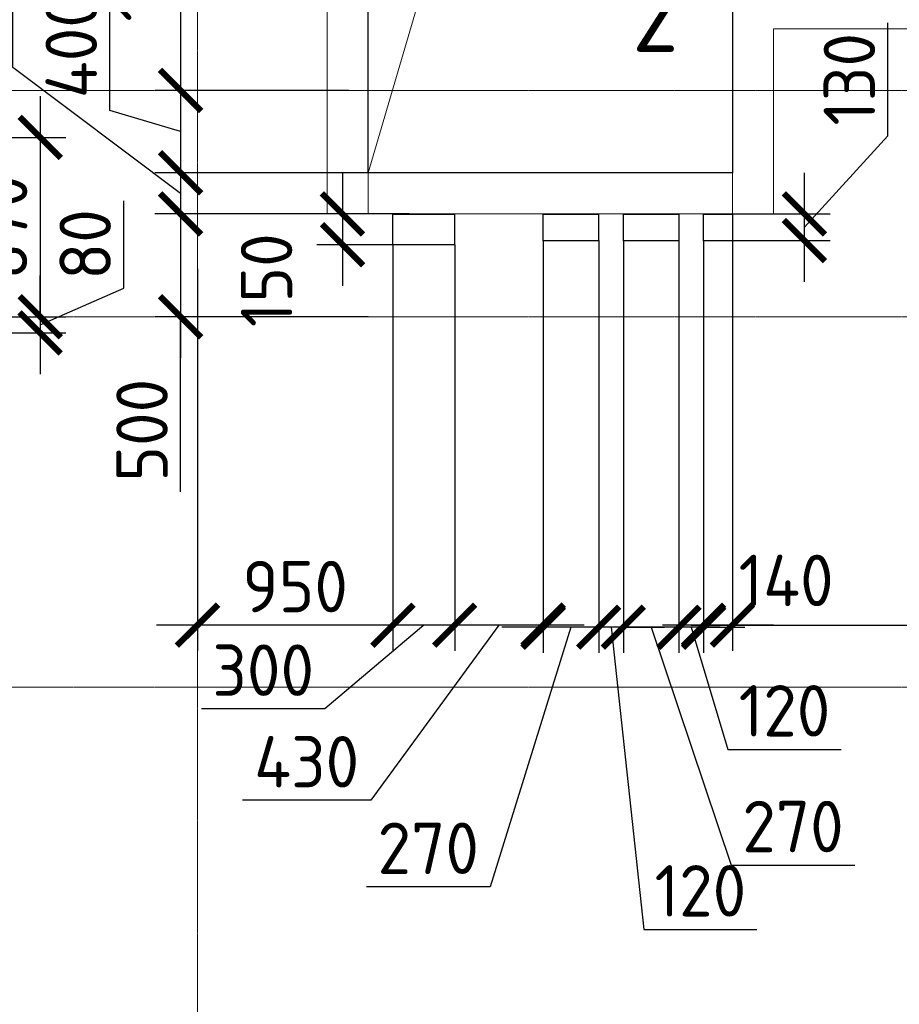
# Model space of a CAD drawing. Header units: millimetres. Extents: x -42044588 to 856694, y -806701 to 941911.
# Tile 28 of 256: x -175382 to -171107, y -425413 to -420627. Entities that reach past the tile are written whole.
import ezdxf
from ezdxf.enums import TextEntityAlignment as Align

# ---------------------------------------------------------------- set-up
doc = ezdxf.new("R2010")
doc.units = ezdxf.units.MM
for name, pattern in [('______5', [1100, 800, -100, 100, -100]), ('DASHED', [7, 5, -2, 0]), ('осевая', [50.8, 31.75, -6.35, 6.35, -6.35])]:
    doc.linetypes.add(name, pattern=pattern)
for name, color, linetype, lineweight in [('907Сл Осевые', 1, 'Continuous', 0), ('Оси', 40, '______5', 18), ('Перекрытие ж_бетон', 1, 'Continuous', 30), ('РАЗМЕРЫ', 1, 'Continuous', 9), ('Символы 0.20', 1, 'Continuous', 20), ('Символы 0.20 @ 100', 1, 'Continuous', 20), ('СТЕНЫ', 3, 'Continuous', 30)]:
    doc.layers.add(name, color=color, linetype=linetype, lineweight=lineweight)
doc.styles.add('GOST-2.304_Type-B', font='GOST_Common.ttf')
doc.styles.add('ГОСТ', font='GOST_Common.ttf')
doc.dimstyles.new('СПДС', dxfattribs={"dimscale": 100, "dimtxt": 2.5, "dimasz": 2, "dimexe": 1.25, "dimexo": 0, "dimtad": 1, "dimdec": 0, "dimrnd": 5, "dimtxsty": 'GOST-2.304_Type-B', "dimblk": 'ARCHTICK', "dimcen": 2.5, "dimdle": 2, "dimclrd": 1, "dimclre": 1, "dimclrt": 1, "dimadec": 0, "dimazin": 2, "dimtfac": 0.75, "dimtdec": 0, "dimtmove": 1, "dimatfit": 3, "dimfxl": 0, "dimtolj": 1, "dimarcsym": 0})

# ---------------------------------------------------------------- blocks, each defined once
blk = doc.blocks.new('подложка стн 1-го этажа')
at = {"layer": 'СТЕНЫ', "color": 252, "linetype": 'DASHED', "lineweight": 0, "ltscale": 0.5, "true_color": 0x939598, "transparency": 33554687}
for p, q in [((30273.8, 26361.8, -200), (30273.8, 19411.8, -200)), ((32043.8, 26361.8, -200), (32043.8, 19411.8, -200)), ((30073.8, 19411.8, -200), (30073.8, 26161.8, -200)), ((32243.8, 20311.8, -200), (32243.8, 20311.8, -200)), ((34843.8, 20311.8, -200), (32243.8, 20311.8, -200)), ((32243.8, 20311.8, -200), (32243.8, 19411.8, -200)), ((30273.8, 19611.8, -200), (30273.8, 19611.8, -200)), ((32043.8, 19611.8, -200), (30273.8, 19611.8, -200)), ((32043.8, 19611.8, -200), (32043.8, 19611.8, -200)), ((30073.8, 19411.8, -200), (30073.8, 19411.8, -200)), ((30073.8, 19411.8, -200), (32243.8, 19411.8, -200)), ((30273.8, 19411.8, -200), (30273.8, 19411.8, -200)), ((32043.8, 19411.8, -200), (32043.8, 19411.8, -200)), ((32243.8, 19411.8, -200), (32243.8, 19411.8, -200))]:
    blk.add_line(p, q, dxfattribs=at)
blk = doc.blocks.new('_ArchTick')
at = {"color": 0, "linetype": 'ByBlock', "const_width": 0.15}
blk.add_lwpolyline([(-0.5, -0.5), (0.5, 0.5)], dxfattribs=at)
blk = doc.blocks.new('*D1140')
at = {"layer": 'DEFPOINTS', "color": 0, "transparency": 16777216}
for p in [(-173688, -419680.7, 0), (-174600.1, -420970.7), (-173783.1, -420970.7)]:
    blk.add_point(p, dxfattribs=at)
at = {"layer": 'РАЗМЕРЫ', "color": 1, "lineweight": -2, "transparency": 16777216}
for p, q in [((-174600.1, -419480.7), (-174600.1, -421170.7)), ((-173688, -419680.7), (-174725.1, -419680.7)), ((-173783.1, -420970.7), (-174725.1, -420970.7))]:
    blk.add_line(p, q, dxfattribs=at)
at = {"layer": 'РАЗМЕРЫ', "color": 1, "lineweight": -2, "transparency": 16777216, "xscale": 200, "yscale": 200, "zscale": 200}
for p, rotation in [((-174600.1, -419680.7), 90), ((-174600.1, -420970.7), 270)]:
    blk.add_blockref('_ArchTick', p, dxfattribs=dict(at, rotation=rotation))
at = {"layer": 'РАЗМЕРЫ', "color": 1, "lineweight": 0, "transparency": 16777216, "insert": (-174787.6, -420325.7), "char_height": 250, "attachment_point": 5, "rotation": 90, "style": 'GOST-2.304_Type-B'}
blk.add_mtext('\\A1;1290', dxfattribs=at)
blk = doc.blocks.new('*D1141')
at = {"layer": 'DEFPOINTS', "color": 0, "transparency": 16777216}
for p in [(-173783.1, -420970.7), (-174600.1, -421370.7), (-173688, -421370.7, 0)]:
    blk.add_point(p, dxfattribs=at)
at = {"layer": 'РАЗМЕРЫ', "color": 1, "lineweight": -2, "transparency": 16777216}
for p, q in [((-174943.8, -421067.6), (-174943.8, -420442.6)), ((-174600.1, -420770.7), (-174600.1, -421570.7)), ((-173783.1, -420970.7), (-174725.1, -420970.7)), ((-174600.1, -421170.7), (-174943.8, -421067.6)), ((-173688, -421370.7), (-174725.1, -421370.7))]:
    blk.add_line(p, q, dxfattribs=at)
at = {"layer": 'РАЗМЕРЫ', "color": 1, "lineweight": -2, "transparency": 16777216, "xscale": 200, "yscale": 200, "zscale": 200}
for p, rotation in [((-174600.1, -420970.7), 90), ((-174600.1, -421370.7), 270)]:
    blk.add_blockref('_ArchTick', p, dxfattribs=dict(at, rotation=rotation))
at = {"layer": 'РАЗМЕРЫ', "color": 1, "lineweight": 0, "transparency": 16777216, "insert": (-175131.3, -420755.1), "char_height": 250, "attachment_point": 5, "rotation": 90, "style": 'GOST-2.304_Type-B'}
blk.add_mtext('\\A1;400', dxfattribs=at)
blk = doc.blocks.new('*U366')
at = {"layer": 'Символы 0.20', "linetype": 'Continuous', "lineweight": 25}
for p, q in [((-5, 0.35), (-5, 10.05)), ((20.43, 0.35), (20.43, 10.05))]:
    blk.add_line(p, q, dxfattribs=at)
at = {"layer": 'Символы 0.20', "linetype": 'Continuous', "lineweight": 80}
for p, q in [((-7, 0), (0, 0)), ((22.43, 0), (15.43, 0))]:
    blk.add_line(p, q, dxfattribs=at)
at = {"layer": 'Символы 0.20', "linetype": 'Continuous', "lineweight": 25}
for points in [[(-5, 0.455), (-4.346, 4.361), (-5.654, 4.361)], [(20.43, 0.459), (19.772, 4.394), (21.089, 4.394)]]:
    blk.add_solid(points, dxfattribs=at)
at = {"layer": 'Символы 0.20', "style": 'ГОСТ'}
blk.add_attdef('1', text='', height=3.5, dxfattribs=at).set_placement((-9.5, 7.7), align=Align.MIDDLE_CENTER)
blk.add_attdef('2', text='', height=3.5, dxfattribs=at).set_placement((25.101, 7.752), align=Align.MIDDLE_RIGHT)
blk = doc.blocks.new('*D4140')
at = {"layer": 'DEFPOINTS', "color": 0, "transparency": 16777216}
for p in [(-173688, -419680.7, 0), (-174600.1, -420970.7), (-173783.1, -420970.7)]:
    blk.add_point(p, dxfattribs=at)
at = {"layer": 'РАЗМЕРЫ', "color": 1, "lineweight": -2, "transparency": 16777216}
for p, q in [((-174600.1, -419480.7), (-174600.1, -421170.7)), ((-173688, -419680.7), (-174725.1, -419680.7)), ((-173783.1, -420970.7), (-174725.1, -420970.7))]:
    blk.add_line(p, q, dxfattribs=at)
at = {"layer": 'РАЗМЕРЫ', "color": 1, "lineweight": -2, "transparency": 16777216, "xscale": 200, "yscale": 200, "zscale": 200}
for p, rotation in [((-174600.1, -419680.7), 90), ((-174600.1, -420970.7), 270)]:
    blk.add_blockref('_ArchTick', p, dxfattribs=dict(at, rotation=rotation))
at = {"layer": 'РАЗМЕРЫ', "color": 1, "lineweight": 0, "transparency": 16777216, "insert": (-174787.6, -420325.7), "char_height": 250, "attachment_point": 5, "rotation": 90, "style": 'GOST-2.304_Type-B'}
blk.add_mtext('\\A1;1290', dxfattribs=at)
blk = doc.blocks.new('*D4141')
at = {"layer": 'DEFPOINTS', "color": 0, "transparency": 16777216}
for p in [(-173783.1, -420970.7), (-174600.1, -421370.7), (-173688, -421370.7, 0)]:
    blk.add_point(p, dxfattribs=at)
at = {"layer": 'РАЗМЕРЫ', "color": 1, "lineweight": -2, "transparency": 16777216}
for p, q in [((-174943.8, -421067.6), (-174943.8, -420442.6)), ((-174600.1, -420770.7), (-174600.1, -421570.7)), ((-173783.1, -420970.7), (-174725.1, -420970.7)), ((-174600.1, -421170.7), (-174943.8, -421067.6)), ((-173688, -421370.7), (-174725.1, -421370.7))]:
    blk.add_line(p, q, dxfattribs=at)
at = {"layer": 'РАЗМЕРЫ', "color": 1, "lineweight": -2, "transparency": 16777216, "xscale": 200, "yscale": 200, "zscale": 200}
for p, rotation in [((-174600.1, -420970.7), 90), ((-174600.1, -421370.7), 270)]:
    blk.add_blockref('_ArchTick', p, dxfattribs=dict(at, rotation=rotation))
at = {"layer": 'РАЗМЕРЫ', "color": 1, "lineweight": 0, "transparency": 16777216, "insert": (-175131.3, -420755.1), "char_height": 250, "attachment_point": 5, "rotation": 90, "style": 'GOST-2.304_Type-B'}
blk.add_mtext('\\A1;400', dxfattribs=at)
blk = doc.blocks.new('*D4142')
at = {"layer": 'DEFPOINTS', "color": 0, "transparency": 16777216}
for p in [(-173688, -421370.7, 0), (-174600.1, -421570.7), (-173688, -421570.7, 0)]:
    blk.add_point(p, dxfattribs=at)
at = {"layer": 'РАЗМЕРЫ', "color": 1, "lineweight": -2, "transparency": 16777216}
for p, q in [((-175415.8, -420859.3), (-175415.8, -420259.3)), ((-174600.1, -421470.7), (-175415.8, -420859.3)), ((-174600.1, -421170.7), (-174600.1, -421770.7)), ((-173688, -421370.7), (-174725.1, -421370.7)), ((-173688, -421570.7), (-174725.1, -421570.7))]:
    blk.add_line(p, q, dxfattribs=at)
at = {"layer": 'РАЗМЕРЫ', "color": 1, "lineweight": -2, "transparency": 16777216, "xscale": 200, "yscale": 200, "zscale": 200}
for p, rotation in [((-174600.1, -421370.7), 90), ((-174600.1, -421570.7), 270)]:
    blk.add_blockref('_ArchTick', p, dxfattribs=dict(at, rotation=rotation))
at = {"layer": 'РАЗМЕРЫ', "color": 1, "lineweight": 0, "transparency": 16777216, "insert": (-175603.3, -420559.3), "char_height": 250, "attachment_point": 5, "rotation": 90, "style": 'GOST-2.304_Type-B'}
blk.add_mtext('\\A1;200', dxfattribs=at)
blk = doc.blocks.new('*D4143')
at = {"layer": 'DEFPOINTS', "color": 0, "transparency": 16777216}
for p in [(-173688, -421570.7, 0), (-174600.1, -422070.7), (-173688, -422070.7, 0)]:
    blk.add_point(p, dxfattribs=at)
at = {"layer": 'РАЗМЕРЫ', "color": 1, "lineweight": -2, "transparency": 16777216}
for p, q in [((-174600.1, -421370.7), (-174600.1, -422270.7)), ((-173688, -421570.7), (-174725.1, -421570.7)), ((-173688, -422070.7), (-174725.1, -422070.7)), ((-174600.1, -422922.4), (-174600.1, -422070.7))]:
    blk.add_line(p, q, dxfattribs=at)
at = {"layer": 'РАЗМЕРЫ', "color": 1, "lineweight": -2, "transparency": 16777216, "xscale": 200, "yscale": 200, "zscale": 200}
for p, rotation in [((-174600.1, -421570.7), 90), ((-174600.1, -422070.7), 270)]:
    blk.add_blockref('_ArchTick', p, dxfattribs=dict(at, rotation=rotation))
at = {"layer": 'РАЗМЕРЫ', "color": 1, "lineweight": 0, "transparency": 16777216, "insert": (-174787.6, -422622.4), "char_height": 250, "attachment_point": 5, "rotation": 90, "style": 'GOST-2.304_Type-B'}
blk.add_mtext('\\A1;500', dxfattribs=at)
blk = doc.blocks.new('*D4144')
at = {"layer": 'DEFPOINTS', "color": 0, "transparency": 16777216}
for p in [(-168818.2, -422645.9), (-171918, -422760.2, -360), (-168818.2, -423569.9)]:
    blk.add_point(p, dxfattribs=at)
at = {"layer": 'РАЗМЕРЫ', "color": 1, "lineweight": -2, "transparency": 16777216}
for p, q in [((-168818.2, -422645.9), (-168818.2, -423694.9)), ((-171918, -422760.2), (-171918, -423694.9)), ((-172118, -423569.9), (-168618.2, -423569.9))]:
    blk.add_line(p, q, dxfattribs=at)
at = {"layer": 'РАЗМЕРЫ', "color": 1, "lineweight": -2, "transparency": 16777216, "xscale": 200, "yscale": 200, "zscale": 200, "rotation": 180}
blk.add_blockref('_ArchTick', (-171918, -423569.9), dxfattribs=at)
at = {"layer": 'РАЗМЕРЫ', "color": 1, "lineweight": -2, "transparency": 16777216, "xscale": 200, "yscale": 200, "zscale": 200}
blk.add_blockref('_ArchTick', (-168818.2, -423569.9), dxfattribs=at)
at = {"layer": 'РАЗМЕРЫ', "color": 1, "lineweight": 0, "transparency": 16777216, "insert": (-170368.1, -423382.4), "char_height": 250, "attachment_point": 5, "style": 'GOST-2.304_Type-B'}
blk.add_mtext('\\A1;3100', dxfattribs=at)
blk = doc.blocks.new('*D4149')
at = {"layer": 'DEFPOINTS', "color": 0, "transparency": 16777216}
for p in [(-171918, -421690.7), (-172058, -421700.7, 360), (-172058, -423569.9)]:
    blk.add_point(p, dxfattribs=at)
at = {"layer": 'РАЗМЕРЫ', "color": 1, "lineweight": -2, "transparency": 16777216}
for p, q in [((-171918, -421690.7), (-171918, -423694.9)), ((-172058, -421700.7), (-172058, -423694.9)), ((-171718, -423569.9), (-172258, -423569.9))]:
    blk.add_line(p, q, dxfattribs=at)
at = {"layer": 'РАЗМЕРЫ', "color": 1, "lineweight": -2, "transparency": 16777216, "xscale": 200, "yscale": 200, "zscale": 200, "rotation": 180}
blk.add_blockref('_ArchTick', (-172058, -423569.9), dxfattribs=at)
at = {"layer": 'РАЗМЕРЫ', "color": 1, "lineweight": -2, "transparency": 16777216, "xscale": 200, "yscale": 200, "zscale": 200}
blk.add_blockref('_ArchTick', (-171918, -423569.9), dxfattribs=at)
at = {"layer": 'РАЗМЕРЫ', "color": 1, "lineweight": 0, "transparency": 16777216, "insert": (-171657, -423352.4), "char_height": 250, "attachment_point": 5, "style": 'GOST-2.304_Type-B'}
blk.add_mtext('\\A1;140', dxfattribs=at)
blk = doc.blocks.new('*D4150')
at = {"layer": 'DEFPOINTS', "color": 0, "transparency": 16777216}
for p in [(-172178, -421700.7, 360), (-172058, -421700.7, 360), (-172178, -423579.9)]:
    blk.add_point(p, dxfattribs=at)
at = {"layer": 'РАЗМЕРЫ', "color": 1, "lineweight": -2, "transparency": 16777216}
for p, q in [((-172178, -421700.7), (-172178, -423704.9)), ((-172058, -421700.7), (-172058, -423704.9)), ((-172178, -423579.9), (-172378, -423579.9)), ((-172058, -423579.9), (-172178, -423579.9)), ((-172058, -423579.9), (-172178, -423579.9)), ((-172118, -423579.9), (-171939.9, -424173.7)), ((-172058, -423579.9), (-171858, -423579.9)), ((-171939.9, -424173.7), (-171389.9, -424173.7))]:
    blk.add_line(p, q, dxfattribs=at)
at = {"layer": 'РАЗМЕРЫ', "color": 1, "lineweight": -2, "transparency": 16777216, "xscale": 200, "yscale": 200, "zscale": 200}
blk.add_blockref('_ArchTick', (-172178, -423579.9), dxfattribs=at)
at = {"layer": 'РАЗМЕРЫ', "color": 1, "lineweight": -2, "transparency": 16777216, "xscale": 200, "yscale": 200, "zscale": 200, "rotation": 180}
blk.add_blockref('_ArchTick', (-172058, -423579.9), dxfattribs=at)
at = {"layer": 'РАЗМЕРЫ', "color": 1, "lineweight": 0, "transparency": 16777216, "insert": (-171664.9, -423986.2), "char_height": 250, "attachment_point": 5, "style": 'GOST-2.304_Type-B'}
blk.add_mtext('\\A1;120', dxfattribs=at)
blk = doc.blocks.new('*D4151')
at = {"layer": 'DEFPOINTS', "color": 0, "transparency": 16777216}
for p in [(-172448, -421700.7, 360), (-172178, -421700.7, 360), (-172448, -423579.9)]:
    blk.add_point(p, dxfattribs=at)
at = {"layer": 'РАЗМЕРЫ', "color": 1, "lineweight": -2, "transparency": 16777216}
for p, q in [((-172448, -421700.7), (-172448, -423704.9)), ((-172178, -421700.7), (-172178, -423704.9)), ((-171978, -423579.9), (-172648, -423579.9)), ((-172313, -423579.9), (-171923.7, -424736.4)), ((-171923.7, -424736.4), (-171323.7, -424736.4))]:
    blk.add_line(p, q, dxfattribs=at)
at = {"layer": 'РАЗМЕРЫ', "color": 1, "lineweight": -2, "transparency": 16777216, "xscale": 200, "yscale": 200, "zscale": 200, "rotation": 180}
blk.add_blockref('_ArchTick', (-172448, -423579.9), dxfattribs=at)
at = {"layer": 'РАЗМЕРЫ', "color": 1, "lineweight": -2, "transparency": 16777216, "xscale": 200, "yscale": 200, "zscale": 200}
blk.add_blockref('_ArchTick', (-172178, -423579.9), dxfattribs=at)
at = {"layer": 'РАЗМЕРЫ', "color": 1, "lineweight": 0, "transparency": 16777216, "insert": (-171623.7, -424548.9), "char_height": 250, "attachment_point": 5, "style": 'GOST-2.304_Type-B'}
blk.add_mtext('\\A1;270', dxfattribs=at)
blk = doc.blocks.new('*D4152')
at = {"layer": 'DEFPOINTS', "color": 0, "transparency": 16777216}
for p in [(-172568, -421700.7, 360), (-172448, -421700.7, 360), (-172568, -423579.9)]:
    blk.add_point(p, dxfattribs=at)
at = {"layer": 'РАЗМЕРЫ', "color": 1, "lineweight": -2, "transparency": 16777216}
for p, q in [((-172568, -421700.7), (-172568, -423704.9)), ((-172448, -421700.7), (-172448, -423704.9)), ((-172568, -423579.9), (-172768, -423579.9)), ((-172448, -423579.9), (-172568, -423579.9)), ((-172448, -423579.9), (-172568, -423579.9)), ((-172508, -423579.9), (-172348.7, -425048.9)), ((-172448, -423579.9), (-172248, -423579.9)), ((-172348.7, -425048.9), (-171798.7, -425048.9))]:
    blk.add_line(p, q, dxfattribs=at)
at = {"layer": 'РАЗМЕРЫ', "color": 1, "lineweight": -2, "transparency": 16777216, "xscale": 200, "yscale": 200, "zscale": 200}
blk.add_blockref('_ArchTick', (-172568, -423579.9), dxfattribs=at)
at = {"layer": 'РАЗМЕРЫ', "color": 1, "lineweight": -2, "transparency": 16777216, "xscale": 200, "yscale": 200, "zscale": 200, "rotation": 180}
blk.add_blockref('_ArchTick', (-172448, -423579.9), dxfattribs=at)
at = {"layer": 'РАЗМЕРЫ', "color": 1, "lineweight": 0, "transparency": 16777216, "insert": (-172073.7, -424861.4), "char_height": 250, "attachment_point": 5, "style": 'GOST-2.304_Type-B'}
blk.add_mtext('\\A1;120', dxfattribs=at)
blk = doc.blocks.new('*D4153')
at = {"layer": 'DEFPOINTS', "color": 0, "transparency": 16777216}
for p in [(-172838, -421700.7, 360), (-172568, -421700.7, 360), (-172838, -423579.9)]:
    blk.add_point(p, dxfattribs=at)
at = {"layer": 'РАЗМЕРЫ', "color": 1, "lineweight": -2, "transparency": 16777216}
for p, q in [((-172838, -421700.7), (-172838, -423704.9)), ((-172568, -421700.7), (-172568, -423704.9)), ((-172703, -423579.9), (-173096.3, -424842)), ((-172368, -423579.9), (-173038, -423579.9)), ((-173096.3, -424842), (-173696.3, -424842))]:
    blk.add_line(p, q, dxfattribs=at)
at = {"layer": 'РАЗМЕРЫ', "color": 1, "lineweight": -2, "transparency": 16777216, "xscale": 200, "yscale": 200, "zscale": 200, "rotation": 180}
blk.add_blockref('_ArchTick', (-172838, -423579.9), dxfattribs=at)
at = {"layer": 'РАЗМЕРЫ', "color": 1, "lineweight": -2, "transparency": 16777216, "xscale": 200, "yscale": 200, "zscale": 200}
blk.add_blockref('_ArchTick', (-172568, -423579.9), dxfattribs=at)
at = {"layer": 'РАЗМЕРЫ', "color": 1, "lineweight": 0, "transparency": 16777216, "insert": (-173396.3, -424654.5), "char_height": 250, "attachment_point": 5, "style": 'GOST-2.304_Type-B'}
blk.add_mtext('\\A1;270', dxfattribs=at)
blk = doc.blocks.new('*D4154')
at = {"layer": 'DEFPOINTS', "color": 0, "transparency": 16777216}
for p in [(-173268, -421720.7, 360), (-172838, -421700.7, 360), (-173268, -423569.9)]:
    blk.add_point(p, dxfattribs=at)
at = {"layer": 'РАЗМЕРЫ', "color": 1, "lineweight": -2, "transparency": 16777216}
for p, q in [((-173268, -421720.7), (-173268, -423694.9)), ((-172838, -421700.7), (-172838, -423694.9)), ((-173053, -423569.9), (-173674.7, -424421.4)), ((-172638, -423569.9), (-173468, -423569.9)), ((-173674.7, -424421.4), (-174299.7, -424421.4))]:
    blk.add_line(p, q, dxfattribs=at)
at = {"layer": 'РАЗМЕРЫ', "color": 1, "lineweight": -2, "transparency": 16777216, "xscale": 200, "yscale": 200, "zscale": 200, "rotation": 180}
blk.add_blockref('_ArchTick', (-173268, -423569.9), dxfattribs=at)
at = {"layer": 'РАЗМЕРЫ', "color": 1, "lineweight": -2, "transparency": 16777216, "xscale": 200, "yscale": 200, "zscale": 200}
blk.add_blockref('_ArchTick', (-172838, -423569.9), dxfattribs=at)
at = {"layer": 'РАЗМЕРЫ', "color": 1, "lineweight": 0, "transparency": 16777216, "insert": (-173987.2, -424233.9), "char_height": 250, "attachment_point": 5, "style": 'GOST-2.304_Type-B'}
blk.add_mtext('\\A1;430', dxfattribs=at)
blk = doc.blocks.new('*D4155')
at = {"layer": 'DEFPOINTS', "color": 0, "transparency": 16777216}
for p in [(-173568, -421720.7, 360), (-173268, -421720.7, 360), (-173568, -423569.9)]:
    blk.add_point(p, dxfattribs=at)
at = {"layer": 'РАЗМЕРЫ', "color": 1, "lineweight": -2, "transparency": 16777216}
for p, q in [((-173568, -421720.7), (-173568, -423694.9)), ((-173268, -421720.7), (-173268, -423694.9)), ((-173418, -423569.9), (-173898.5, -423976.2)), ((-173068, -423569.9), (-173768, -423569.9)), ((-173898.5, -423976.2), (-174498.5, -423976.2))]:
    blk.add_line(p, q, dxfattribs=at)
at = {"layer": 'РАЗМЕРЫ', "color": 1, "lineweight": -2, "transparency": 16777216, "xscale": 200, "yscale": 200, "zscale": 200, "rotation": 180}
blk.add_blockref('_ArchTick', (-173568, -423569.9), dxfattribs=at)
at = {"layer": 'РАЗМЕРЫ', "color": 1, "lineweight": -2, "transparency": 16777216, "xscale": 200, "yscale": 200, "zscale": 200}
blk.add_blockref('_ArchTick', (-173268, -423569.9), dxfattribs=at)
at = {"layer": 'РАЗМЕРЫ', "color": 1, "lineweight": 0, "transparency": 16777216, "insert": (-174198.5, -423788.7), "char_height": 250, "attachment_point": 5, "style": 'GOST-2.304_Type-B'}
blk.add_mtext('\\A1;300', dxfattribs=at)
blk = doc.blocks.new('*D4202')
at = {"layer": 'DEFPOINTS', "color": 0, "transparency": 16777216}
for p in [(-173568, -421720.7, 360), (-174518, -421836.9), (-174518, -423569.9)]:
    blk.add_point(p, dxfattribs=at)
at = {"layer": 'РАЗМЕРЫ', "color": 1, "lineweight": -2, "transparency": 16777216}
for p, q in [((-173568, -421720.7), (-173568, -423694.9)), ((-174518, -421836.9), (-174518, -423694.9)), ((-173368, -423569.9), (-174718, -423569.9))]:
    blk.add_line(p, q, dxfattribs=at)
at = {"layer": 'РАЗМЕРЫ', "color": 1, "lineweight": -2, "transparency": 16777216, "xscale": 200, "yscale": 200, "zscale": 200, "rotation": 180}
blk.add_blockref('_ArchTick', (-174518, -423569.9), dxfattribs=at)
at = {"layer": 'РАЗМЕРЫ', "color": 1, "lineweight": -2, "transparency": 16777216, "xscale": 200, "yscale": 200, "zscale": 200}
blk.add_blockref('_ArchTick', (-173568, -423569.9), dxfattribs=at)
at = {"layer": 'РАЗМЕРЫ', "color": 1, "lineweight": 0, "transparency": 16777216, "insert": (-174043, -423382.4), "char_height": 250, "attachment_point": 5, "style": 'GOST-2.304_Type-B'}
blk.add_mtext('\\A1;950', dxfattribs=at)
blk = doc.blocks.new('*D4156')
at = {"layer": 'DEFPOINTS', "color": 0, "transparency": 16777216}
for p in [(-171941.9, -421570.7, 360), (-171568.4, -421570.7), (-171941.9, -421700.7, 360)]:
    blk.add_point(p, dxfattribs=at)
at = {"layer": 'РАЗМЕРЫ', "color": 1, "lineweight": -2, "transparency": 16777216}
for p, q in [((-171162.1, -421191.3), (-171162.1, -420641.3)), ((-171568.4, -421635.7), (-171162.1, -421191.3)), ((-171568.4, -421900.7), (-171568.4, -421370.7)), ((-171941.9, -421570.7), (-171443.4, -421570.7)), ((-171941.9, -421700.7), (-171443.4, -421700.7))]:
    blk.add_line(p, q, dxfattribs=at)
at = {"layer": 'РАЗМЕРЫ', "color": 1, "lineweight": -2, "transparency": 16777216, "xscale": 200, "yscale": 200, "zscale": 200}
for p, rotation in [((-171568.4, -421570.7), 90), ((-171568.4, -421700.7), 270)]:
    blk.add_blockref('_ArchTick', p, dxfattribs=dict(at, rotation=rotation))
at = {"layer": 'РАЗМЕРЫ', "color": 1, "lineweight": 0, "transparency": 16777216, "insert": (-171349.6, -420916.3), "char_height": 250, "attachment_point": 5, "rotation": 90, "style": 'GOST-2.304_Type-B'}
blk.add_mtext('\\A1;130', dxfattribs=at)
blk = doc.blocks.new('*D4177')
at = {"layer": 'DEFPOINTS', "color": 0, "transparency": 16777216}
for p in [(-173488.7, -421570.7, 360), (-173813.1, -421720.7), (-173488.7, -421720.7, 360)]:
    blk.add_point(p, dxfattribs=at)
at = {"layer": 'РАЗМЕРЫ', "color": 1, "lineweight": -2, "transparency": 16777216}
for p, q in [((-173813.1, -421370.7), (-173813.1, -421920.7)), ((-173488.7, -421570.7), (-173938.1, -421570.7)), ((-173488.7, -421720.7), (-173938.1, -421720.7))]:
    blk.add_line(p, q, dxfattribs=at)
at = {"layer": 'РАЗМЕРЫ', "color": 1, "lineweight": -2, "transparency": 16777216, "xscale": 200, "yscale": 200, "zscale": 200}
for p, rotation in [((-173813.1, -421570.7), 90), ((-173813.1, -421720.7), 270)]:
    blk.add_blockref('_ArchTick', p, dxfattribs=dict(at, rotation=rotation))
at = {"layer": 'РАЗМЕРЫ', "color": 1, "lineweight": 0, "transparency": 16777216, "insert": (-174182.3, -421893), "char_height": 250, "attachment_point": 5, "rotation": 90, "style": 'GOST-2.304_Type-B'}
blk.add_mtext('\\A1;150', dxfattribs=at)
blk = doc.blocks.new('оси блок 2')
at = {"layer": 'Оси', "color": 16, "linetype": 'осевая', "lineweight": 0, "ltscale": 0.25, "transparency": 33554687}
for p, q in [((-64304.7, -322543), (-64304.7, -347914.1)), ((-89822.3, -332401.3), (-37238.5, -332401.3)), ((-89822.3, -333501.3), (-37238.5, -333501.3)), ((-89822.3, -335301.3), (-37238.5, -335301.3))]:
    blk.add_line(p, q, dxfattribs=at)
blk = doc.blocks.new('*D6855')
at = {"layer": '907Сл Осевые', "color": 1, "lineweight": -2, "transparency": 16777216}
for p, q in [((-175282.6, -420999), (-175282.6, -422270.7)), ((-175668.8, -421199), (-175157.6, -421199)), ((-175668.8, -422070.7), (-175157.6, -422070.7))]:
    blk.add_line(p, q, dxfattribs=at)
at = {"layer": 'DEFPOINTS', "color": 0, "transparency": 16777216}
for p in [(-175668.8, -421199), (-175668.8, -422070.7), (-175282.6, -422070.7)]:
    blk.add_point(p, dxfattribs=at)
at = {"layer": '907Сл Осевые', "color": 1, "lineweight": -2, "transparency": 16777216, "xscale": 200, "yscale": 200, "zscale": 200}
for p, rotation in [((-175282.6, -421199), 90), ((-175282.6, -422070.7), 270)]:
    blk.add_blockref('_ArchTick', p, dxfattribs=dict(at, rotation=rotation))
at = {"layer": '907Сл Осевые', "color": 1, "lineweight": 0, "transparency": 16777216, "insert": (-175470.1, -421634.8), "char_height": 250, "attachment_point": 5, "rotation": 90, "style": 'GOST-2.304_Type-B'}
blk.add_mtext('\\A1;870', dxfattribs=at)
blk = doc.blocks.new('*D6856')
at = {"layer": '907Сл Осевые', "color": 1, "lineweight": -2, "transparency": 16777216}
for p, q in [((-174876.3, -421931.7), (-174876.3, -421506.7)), ((-175282.6, -422070.7), (-175282.6, -421870.7)), ((-175282.6, -422109.8), (-174876.3, -421931.7)), ((-175668.8, -422070.7), (-175157.6, -422070.7)), ((-175282.6, -422070.7), (-175282.6, -422149)), ((-175282.6, -422070.7), (-175282.6, -422149)), ((-175668.8, -422149), (-175157.6, -422149)), ((-175282.6, -422149), (-175282.6, -422349))]:
    blk.add_line(p, q, dxfattribs=at)
at = {"layer": 'DEFPOINTS', "color": 0, "transparency": 16777216}
for p in [(-175668.8, -422070.7), (-175668.8, -422149, 200), (-175282.6, -422149)]:
    blk.add_point(p, dxfattribs=at)
at = {"layer": '907Сл Осевые', "color": 1, "lineweight": -2, "transparency": 16777216, "xscale": 200, "yscale": 200, "zscale": 200}
for p, rotation in [((-175282.6, -422070.7), 270), ((-175282.6, -422149), 90)]:
    blk.add_blockref('_ArchTick', p, dxfattribs=dict(at, rotation=rotation))
at = {"layer": '907Сл Осевые', "color": 1, "lineweight": 0, "transparency": 16777216, "insert": (-175063.8, -421719.2), "char_height": 250, "attachment_point": 5, "rotation": 90, "style": 'GOST-2.304_Type-B'}
blk.add_mtext('\\A1;80', dxfattribs=at)
blk = doc.blocks.new('блочина')
at = {"layer": 'Перекрытие ж_бетон', "color": 4, "elevation": 360}
for points in [[(125962.9, 60579.6), (126262.9, 60579.6), (126262.9, 60429.6), (125962.9, 60429.6)], [(126692.9, 60579.6), (126962.9, 60579.6), (126962.9, 60449.6), (126692.9, 60449.6)], [(127082.9, 60579.6), (127352.9, 60579.6), (127352.9, 60449.6), (127082.9, 60449.6)], [(127472.9, 60579.6), (127612.9, 60579.6), (127612.9, 60449.6), (127472.9, 60449.6)]]:
    blk.add_lwpolyline(points, close=True, dxfattribs=at)

msp = doc.modelspace()

# ---------------------------------------------------------------- linework, layer by layer
at = {"layer": 'Перекрытие ж_бетон', "elevation": 360.018}
msp.add_lwpolyline([(-173688.003, -419680.686), (-171918.003, -419680.686), (-171918.003, -421370.686), (-173688.003, -421370.686)], close=True, dxfattribs=at)
at = {"layer": 'РАЗМЕРЫ', "color": 2, "lineweight": 0, "elevation": 360.018}
msp.add_lwpolyline([(-173688.003, -421370.686), (-173299.432, -420046.449), (-171918.003, -419680.686)], dxfattribs=at)

# ---------------------------------------------------------------- block references
for name, p in [('подложка стн 1-го этажа', (-203961.961, -440982.48, 560)), ('блочина', (-299531.072, -482150.833))]:
    msp.add_blockref(name, p)
at = {"layer": 'РАЗМЕРЫ'}
msp.add_blockref('оси блок 2', (-110213.32, -88569.364), dxfattribs=at)
at = {"layer": 'Символы 0.20 @ 100'}
ref = msp.add_blockref('*U366', (-171522.085, -419658.584, 720), dxfattribs=dict(at, xscale=100, yscale=100, zscale=100, rotation=90))
ref.add_attrib('1', '2', dxfattribs={"layer": 'Символы 0.20', "height": 350, "style": 'ГОСТ'}).set_placement((-172292.085, -420608.584, 720), align=Align.MIDDLE_CENTER)
ref.add_attrib('2', '2', dxfattribs={"layer": 'Символы 0.20', "height": 350, "style": 'ГОСТ'}).set_placement((-172297.286, -417148.517, 720), align=Align.MIDDLE_RIGHT)

# ---------------------------------------------------------------- dimensions: what is measured, and where the dimension line sits
at = {"layer": '907Сл Осевые', "color": 4, "lineweight": 0}
dim = msp.add_linear_dim(base=(-175282.579, -422070.686), p1=(-175668.814, -421198.964), p2=(-175668.814, -422070.686), angle=90, dimstyle='СПДС', dxfattribs=at)
dim.commit()
dim.dimension.update_dxf_attribs({"geometry": '*D6855', "text_midpoint": (-175470.079, -421634.825)})
dim = msp.add_linear_dim(base=(-175282.579, -422148.964), p1=(-175668.814, -422070.686), p2=(-175668.814, -422148.964, 200), angle=90, dimstyle='СПДС', dxfattribs=at)
dim.commit()
dim.dimension.update_dxf_attribs({"geometry": '*D6856', "text_midpoint": (-174876.329, -421869.2), "dimtype": 160})
at = {"layer": 'РАЗМЕРЫ', "lineweight": 0}
for base, p1, p2, picture, middle in [((-174600.073, -420970.687, 360), (-173688.003, -419680.686, 360.018), (-173783.073, -420970.687, 360), '*D1140', (-174787.573, -420325.687, 360)), ((-174600.073, -420970.687, 560), (-173688.003, -419680.686, 560.018), (-173783.073, -420970.687, 560), '*D4140', (-174787.573, -420325.687, 560)), ((-174600.073, -421370.686, 360), (-173783.073, -420970.687, 360), (-173688.003, -421370.686, 360.018), '*D1141', (-175131.323, -421005.062, 360)), ((-174600.073, -421370.686, 560), (-173783.073, -420970.687, 560), (-173688.003, -421370.686, 560.018), '*D4141', (-175131.323, -421005.062, 560))]:
    dim = msp.add_linear_dim(base=base, p1=p1, p2=p2, angle=90, dimstyle='СПДС', override={"dimrnd": 5}, dxfattribs=at)
    dim.commit()
    dim.dimension.update_dxf_attribs({"geometry": picture, "text_midpoint": middle})
for base, p1, p2, picture, middle in [((-174600.073, -421570.686, 560), (-173688.003, -421370.686, 560.018), (-173688.003, -421570.686, 560.018), '*D4142', (-175415.846, -420796.754, 560)), ((-174600.073, -422070.687, 560), (-173688.003, -421570.686, 560.018), (-173688.003, -422070.687, 560.018), '*D4143', (-174685.846, -422622.415, 560))]:
    dim = msp.add_linear_dim(base=base, p1=p1, p2=p2, angle=90, dimstyle='СПДС', dxfattribs=at)
    dim.commit()
    dim.dimension.update_dxf_attribs({"geometry": picture, "text_midpoint": middle, "dimtype": 160})
for base, p1, p2, picture, middle in [((-171568.358, -421570.686, 200), (-171941.887, -421700.686, 560.018), (-171941.887, -421570.686, 560), '*D4156', (-171162.108, -421128.8, 200)), ((-173813.096, -421720.686, 200), (-173488.704, -421570.686, 560), (-173488.704, -421720.686, 560), '*D4177', (-173994.757, -421892.986, 200))]:
    dim = msp.add_linear_dim(base=base, p1=p1, p2=p2, angle=90, dimstyle='СПДС', override={"dimrnd": 5}, dxfattribs=at)
    dim.commit()
    dim.dimension.update_dxf_attribs({"geometry": picture, "text_midpoint": middle, "dimtype": 160})
for base, p1, p2, picture, middle in [((-172058.003, -423569.949, 200), (-171918.003, -421690.686, 200), (-172058.003, -421700.686, 560.018), '*D4149', (-171656.968, -423539.949, 200)), ((-173568.003, -423569.949, 200), (-173268.003, -421720.686, 560), (-173568.003, -421720.686, 560), '*D4155', (-173961.024, -423976.199, 200)), ((-173268.003, -423569.949, 200), (-172838.003, -421700.686, 560.018), (-173268.003, -421720.686, 560), '*D4154', (-173737.157, -424421.423, 200)), ((-172838.003, -423579.949, 200), (-172568.003, -421700.686, 560.018), (-172838.003, -421700.686, 560.018), '*D4153', (-173158.793, -424842.032, 200)), ((-172568.003, -423579.949, 200), (-172448.003, -421700.686, 560.018), (-172568.003, -421700.686, 560.018), '*D4152', (-172286.15, -425048.85, 200)), ((-172448.003, -423579.949, 200), (-172178.003, -421700.686, 560.018), (-172448.003, -421700.686, 560.018), '*D4151', (-171861.15, -424736.35, 200))]:
    dim = msp.add_linear_dim(base=base, p1=p1, p2=p2, dimstyle='СПДС', override={"dimrnd": 5}, dxfattribs=at)
    dim.commit()
    dim.dimension.update_dxf_attribs({"geometry": picture, "text_midpoint": middle, "dimtype": 160})
for base, p1, p2, picture, middle in [((-174518.038, -423569.949, 200), (-173568.003, -421720.686, 560), (-174518.038, -421836.934, 200), '*D4202', (-174043.02, -423382.449, 200)), ((-172178.003, -423579.949, 200), (-172058.003, -421700.686, 560.018), (-172178.003, -421700.686, 560.018), '*D4150', (-171877.378, -423986.199, 200)), ((-168818.15, -423569.949, 560), (-171918.003, -422760.226, 200), (-168818.15, -422645.949, 560), '*D4144', (-170368.077, -423382.449, 560))]:
    dim = msp.add_linear_dim(base=base, p1=p1, p2=p2, dimstyle='СПДС', override={"dimrnd": 5}, dxfattribs=at)
    dim.commit()
    dim.dimension.update_dxf_attribs({"geometry": picture, "text_midpoint": middle})

doc.saveas('drawing.dxf')
